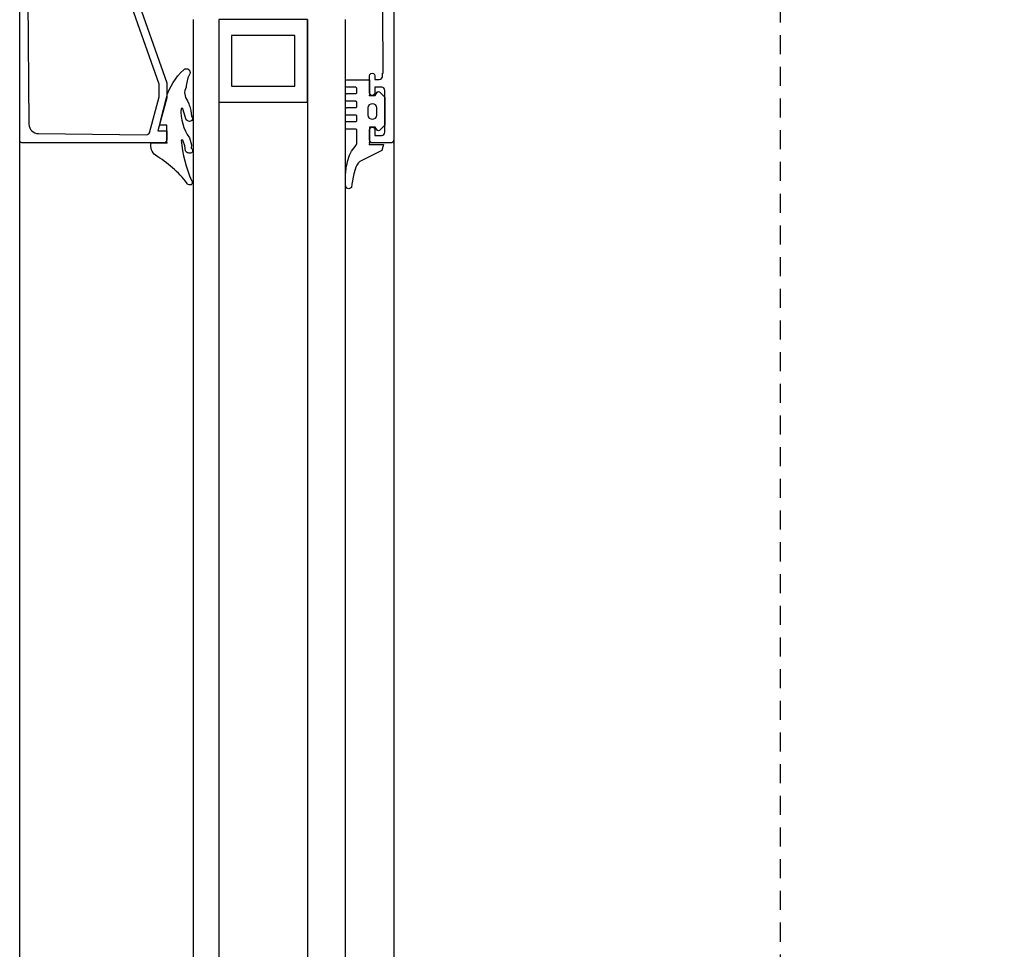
# Model space of a CAD drawing. Header units: millimetres. Extents: x 69081 to 158617, y -37521 to -9534.
# Tile 149 of 256: x 113713 to 113729, y -20404 to -20390. Entities that reach past the tile are written whole.
import ezdxf

# ---------------------------------------------------------------- set-up
doc = ezdxf.new("R2010")
doc.units = ezdxf.units.MM
doc.linetypes.add('DP', pattern=[0.5, 0.3, -0.2])
doc.linetypes.add('KRE-SR', pattern=[0.2, 0.12, -0.08])
for name, color, linetype in [('BA_drz', 7, 'Continuous'), ('JS_PODCIĄGI', 1, 'DP'), ('RI-PROFILE', 8, 'Continuous')]:
    doc.layers.add(name, color=color, linetype=linetype)

# ---------------------------------------------------------------- blocks, each defined once
blk = doc.blocks.new('d 90+45')
at = {"layer": 'RI-PROFILE'}
for p, q in [((31272.482, -30821.732), (31272.482, -30789.732)), ((31278.382, -30789.732), (31278.382, -30821.732))]:
    blk.add_line(p, q, dxfattribs=at)
for points in [[(31278.382, -30779.632), (31278.382, -30789.732, -0.414214), (31278.332, -30789.782), (31278.052, -30789.782, -0.414214), (31278.002, -30789.732), (31278.002, -30789.573, -0.99805), (31278.082, -30789.572), (31278.082, -30789.662), (31278.192, -30789.662, 0.414214), (31278.242, -30789.612), (31278.242, -30788.952, 0.414214), (31278.192, -30788.902), (31278.082, -30788.902), (31278.082, -30788.902), (31278.082, -30788.992, -0.998176), (31278.002, -30788.992), (31278.002, -30788.722, -1.000716), (31278.082, -30788.722), (31278.082, -30788.782), (31278.152, -30788.782, 0.414214), (31278.202, -30788.732), (31278.202, -30788.682), (31278.217, -30788.682), (31278.202, -30786.662, 0.412055)], [(31274.281, -30787.356), (31274.802, -30788.836), (31274.802, -30789.07), (31274.74, -30789.3), (31274.662, -30789.592), (31274.802, -30789.592), (31274.802, -30789.732, -0.418945), (31274.751, -30789.782), (31272.532, -30789.782, -0.414214), (31272.482, -30789.732), (31272.482, -30787.332, -0.414214)], [(31272.612, -30787.513), (31272.628, -30789.486, 0.405463), (31272.776, -30789.634), (31274.483, -30789.652, 0.287858), (31274.529, -30789.625), (31274.682, -30789.054), (31274.682, -30788.856), (31274.161, -30787.376)], [(31277.972, -30789.346, 0.855905), (31278.117, -30789.346), (31278.117, -30789.228, 0.885646), (31277.972, -30789.228), (31277.972, -30789.346)]]:
    blk.add_lwpolyline(points, format="xyb", dxfattribs=at)
for points in [[(31275.622, -30787.837), (31275.622, -30823.627), (31275.222, -30823.627), (31275.222, -30787.837)], [(31277.022, -30787.837), (31277.022, -30823.627), (31277.622, -30823.627), (31277.622, -30787.837)]]:
    blk.add_lwpolyline(points, dxfattribs=at)
for points in [[(31275.622, -30789.137), (31277.022, -30789.137), (31277.022, -30787.837), (31275.622, -30787.837)], [(31276.822, -30788.087), (31275.822, -30788.087), (31275.822, -30788.887), (31276.822, -30788.887)]]:
    blk.add_lwpolyline(points, close=True, dxfattribs=at)
for points in [[(31275.18, -30789.27), (31275.193, -30789.358, -1), (31275.126, -30789.429, -0.221584), (31275.1, -30789.4), (31275.077, -30789.31), (31275.053, -30789.244), (31275.044, -30789.235), (31275.027, -30789.237, 0.175319), (31275.16, -30789.701), (31275.192, -30789.81), (31275.189, -30789.862, -1), (31275.14, -30789.939, -0.317302), (31275.099, -30789.905), (31275.089, -30789.83), (31275.059, -30789.752), (31275.054, -30789.739), (31275.041, -30789.739), (31275.028, -30789.739, 0.074745), (31275.19, -30790.375, -1), (31275.141, -30790.437, -0.20561), (31275.124, -30790.42, 0.095737), (31274.622, -30789.977, -0.250819), (31274.552, -30789.782), (31274.802, -30789.782), (31274.802, -30789.548), (31274.802, -30789.502), (31274.691, -30789.502), (31274.705, -30789.438), (31274.795, -30789.07, -0.13918), (31275.069, -30788.626, -0.962884), (31275.153, -30788.711, 0.084626), (31275.107, -30788.901, 0.323058), (31275.131, -30789.115), (31275.151, -30789.167), (31275.157, -30789.184, -0.058863)], [(31277.802, -30789.768), (31277.802, -30789.584, 0.414214), (31277.782, -30789.564), (31277.642, -30789.564, -0.414214), (31277.622, -30789.544), (31277.622, -30789.464, -0.414214), (31277.642, -30789.444), (31277.782, -30789.444, 0.414214), (31277.802, -30789.424), (31277.802, -30789.364, 0.414214), (31277.782, -30789.344), (31277.642, -30789.344, -0.414214), (31277.622, -30789.324), (31277.622, -30789.244, -0.414214), (31277.642, -30789.224), (31277.782, -30789.224, 0.414214), (31277.802, -30789.204), (31277.802, -30789.144, 0.414214), (31277.782, -30789.124), (31277.642, -30789.124, -0.414208), (31277.622, -30789.104), (31277.622, -30789.024, -0.414219), (31277.642, -30789.004), (31277.782, -30789.004, 0.414214), (31277.802, -30788.984), (31277.802, -30788.924, 0.414214), (31277.782, -30788.904), (31277.642, -30788.904, -0.413901), (31277.622, -30788.884), (31277.622, -30788.804, -0.410424), (31277.642, -30788.784), (31278.002, -30788.784), (31278.002, -30789.033), (31278.002, -30789.033), (31278.091, -30789.033), (31278.12, -30788.982, -0.392584), (31278.156, -30788.976), (31278.242, -30789.061), (31278.242, -30789.503), (31278.158, -30789.587, -0.342583), (31278.126, -30789.586), (31278.091, -30789.534), (31278.002, -30789.534), (31278.002, -30789.804), (31278.222, -30789.804), (31278.193, -30789.899), (31277.846, -30790.072, 0.146205), (31277.771, -30790.199), (31277.753, -30790.269), (31277.72, -30790.43), (31277.713, -30790.486, -0.694648), (31277.622, -30790.452), (31277.622, -30790.292), (31277.634, -30790.18, -0.091297), (31277.716, -30789.909), (31277.79, -30789.816, 0.148233)]]:
    blk.add_lwpolyline(points, format="xyb", close=True, dxfattribs=at)
at = {"layer": 'RI-PROFILE', "linetype": 'KRE-SR'}
blk.add_arc((31284.094, -30783.485), 48.538, 265.6292, 355.8431, dxfattribs=at)
at = {"layer": 'RI-PROFILE'}
for p in [(31278.002, -30789.033), (31278.242, -30789.282), (31274.802, -30789.782), (31274.802, -30789.782), (31278.002, -30789.782), (31278.002, -30789.804), (31278.382, -30789.782)]:
    blk.add_point(p, dxfattribs=at)

msp = doc.modelspace()

# ---------------------------------------------------------------- linework, layer by layer
at = {"layer": 'JS_PODCIĄGI', "lineweight": -3}
for p, q in [((113713.1415, -20536.5941), (113713.1415, -20375.5941)), ((113725.1415, -20536.5941), (113725.1415, -20375.5941))]:
    msp.add_line(p, q, dxfattribs=at)

# ---------------------------------------------------------------- block references
at = {"layer": 'BA_drz'}
msp.add_blockref('d 90+45', (82440.6584, 10398.2881), dxfattribs=at)

doc.saveas('drawing.dxf')
